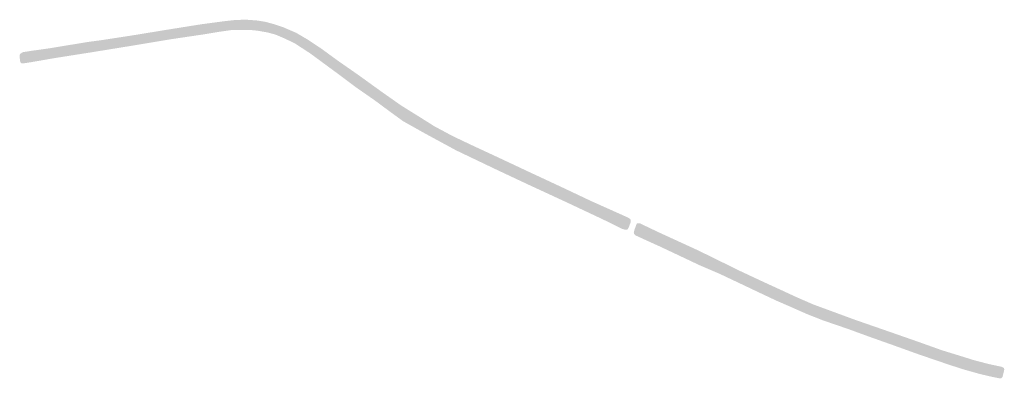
# Model space of a CAD drawing. Header units: metres. Extents: x 200208 to 204756, y 461621 to 464277.
# Tile 7 of 184: x 201835 to 202494, y 463282 to 463522. Entities that reach past the tile are written whole.
import ezdxf

# ---------------------------------------------------------------- set-up
doc = ezdxf.new("R2010")
doc.units = ezdxf.units.M
doc.layers.add('B-WE-OG-WATER_SLOOT-GA', color=7, linetype='Continuous', lineweight=18, true_color=0x70dbff, transparency=0.5)
doc.layers.add('B-WE-OG-WATER_SLOOT_TALUD-GA', color=7, linetype='Continuous', lineweight=18, true_color=0x9ee58b, transparency=0.5)

msp = doc.modelspace()

# ---------------------------------------------------------------- hatches: boundary and pattern name
at = {"layer": 'B-WE-OG-WATER_SLOOT-GA'}
h = msp.add_hatch(color=256, dxfattribs=at)
h.dxf.hatch_style = 1
edge = h.paths.add_edge_path()
edge.add_arc((201836.674950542, 463494.3163625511), 0.3710575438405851, 199.4182801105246, 287.2525012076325)
edge.add_line((201836.785, 463493.962), (201842.059, 463495.062))
edge.add_line((201842.059, 463495.062), (201849.282, 463496.313))
edge.add_line((201849.282, 463496.313), (201868.624, 463499.275))
edge.add_line((201868.624, 463499.275), (201908.352, 463505.658))
edge.add_line((201908.352, 463505.658), (201949.444, 463512.214))
edge.add_line((201949.444, 463512.214), (201970.832, 463515.483))
edge.add_arc((201983.5894804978, 463444.7303524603), 71.89360501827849, 77.87449934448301, 100.22123245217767, ccw=False)
edge.add_line((201998.691, 463515.02), (202001.775, 463514.284))
edge.add_arc((201983.7688850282, 463443.9938240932), 72.55983052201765, 56.890527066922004, 75.63161395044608, ccw=False)
edge.add_line((202023.404, 463504.772), (202039.737, 463493.226))
edge.add_line((202039.737, 463493.226), (202059.104, 463479.044))
edge.add_line((202059.104, 463479.044), (202077.456, 463465.941))
edge.add_line((202077.456, 463465.941), (202090.777, 463456.393))
edge.add_line((202090.777, 463456.393), (202103.728, 463448.54))
edge.add_line((202103.728, 463448.54), (202126.768, 463436.1))
edge.add_line((202126.768, 463436.1), (202150.778, 463424.988))
edge.add_line((202150.778, 463424.988), (202171.665, 463415.02))
edge.add_line((202171.665, 463415.02), (202194.248, 463404.759))
edge.add_line((202194.248, 463404.759), (202218.956, 463393.032))
edge.add_line((202218.956, 463393.032), (202240.333, 463382.946))
edge.add_arc((202240.5881614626, 463383.531961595), 0.6391074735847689, 246.4689140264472, 315.4993406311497)
edge.add_line((202241.044, 463383.084), (202241.22, 463383.447))
edge.add_arc((202241.4881796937, 463383.2982884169), 0.3066520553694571, 58.58869706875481, 150.9906605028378, ccw=False)
edge.add_line((202241.648, 463383.56), (202242.101, 463383.362))
edge.add_line((202242.101, 463383.362), (202243.008, 463385.369))
edge.add_line((202243.008, 463385.369), (202242.361, 463385.719))
edge.add_arc((202242.5768281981, 463385.9637043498), 0.3262851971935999, 161.1730777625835, 228.5878430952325, ccw=False)
edge.add_line((202242.268, 463386.069), (202242.345, 463386.28))
edge.add_arc((202241.8255522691, 463386.3915827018), 0.5312971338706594, 347.876511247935, 415.0384045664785)
edge.add_line((202242.13, 463386.827), (202237.923, 463388.902))
edge.add_line((202237.923, 463388.902), (202218.804, 463397.672))
edge.add_line((202218.804, 463397.672), (202201.876, 463405.544))
edge.add_line((202201.876, 463405.544), (202187.557, 463412.047))
edge.add_line((202187.557, 463412.047), (202173.732, 463418.366))
edge.add_line((202173.732, 463418.366), (202159.083, 463425.47))
edge.add_line((202159.083, 463425.47), (202143.037, 463433.243))
edge.add_line((202143.037, 463433.243), (202128.553, 463439.846))
edge.add_line((202128.553, 463439.846), (202113.966, 463447.282))
edge.add_line((202113.966, 463447.282), (202101.469, 463454.677))
edge.add_line((202101.469, 463454.677), (202086.209, 463464.635))
edge.add_line((202086.209, 463464.635), (202068.714, 463477.182))
edge.add_line((202068.714, 463477.182), (202052.564, 463488.742))
edge.add_line((202052.564, 463488.742), (202036.867, 463500.086))
edge.add_line((202036.867, 463500.086), (202021.933, 463509.94))
edge.add_arc((201983.1783771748, 463443.9777660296), 76.50449072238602, 59.56459524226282, 79.51158732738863)
edge.add_arc((201984.8471879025, 463447.5448173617), 72.70001660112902, 80.29309874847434, 95.6791228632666)
edge.add_line((201977.653, 463519.888), (201964.164, 463518.173))
edge.add_line((201964.164, 463518.173), (201949.059, 463515.722))
edge.add_line((201949.059, 463515.722), (201912.403, 463509.854))
edge.add_line((201912.403, 463509.854), (201888.177, 463506.081))
edge.add_line((201888.177, 463506.081), (201864.598, 463502.411))
edge.add_line((201864.598, 463502.411), (201841.069, 463498.762))
edge.add_line((201841.069, 463498.762), (201836.265, 463497.706))
edge.add_arc((201836.304152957, 463497.3535430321), 0.3546249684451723, 96.33875805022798, 193.9586230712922)
edge.add_line((201835.96, 463497.268), (201836.009, 463496.801))
edge.add_line((201836.009, 463496.801), (201835.053, 463496.627))
edge.add_line((201835.053, 463496.627), (201835.253, 463494.928))
edge.add_line((201835.253, 463494.928), (201836.214, 463495.043))
edge.add_line((201836.214, 463495.043), (201836.325, 463494.193))
h = msp.add_hatch(color=256, dxfattribs=at)
h.dxf.hatch_style = 1
edge = h.paths.add_edge_path()
edge.add_arc((202491.3252611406, 463283.1418374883), 0.3609544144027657, 247.6494193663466, 322.0781638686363)
edge.add_line((202491.61, 463282.92), (202491.843, 463283.877))
edge.add_arc((202492.1575043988, 463283.869068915), 0.3146043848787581, 64.48891745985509, 178.5554370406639, ccw=False)
edge.add_line((202492.293, 463284.153), (202492.856, 463284.088))
edge.add_line((202492.856, 463284.088), (202493.271, 463285.981))
edge.add_line((202493.271, 463285.981), (202492.504, 463286.145))
edge.add_arc((202492.5001998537, 463286.3589433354), 0.2139770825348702, 157.1601399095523, 271.0176033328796, ccw=False)
edge.add_line((202492.303, 463286.442), (202492.326, 463286.731))
edge.add_arc((202491.7194403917, 463286.658843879), 0.6108363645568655, 6.784004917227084, 80.90466329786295)
edge.add_line((202491.816, 463287.262), (202478.584, 463290.606))
edge.add_line((202478.584, 463290.606), (202463.262, 463295.145))
edge.add_line((202463.262, 463295.145), (202449.508, 463299.627))
edge.add_line((202449.508, 463299.627), (202440.287, 463302.603))
edge.add_line((202440.287, 463302.603), (202425.77, 463308.045))
edge.add_line((202425.77, 463308.045), (202410.314, 463313.462))
edge.add_line((202410.314, 463313.462), (202391.375, 463319.778))
edge.add_line((202391.375, 463319.778), (202377.893, 463324.714))
edge.add_line((202377.893, 463324.714), (202361.501, 463330.821))
edge.add_line((202361.501, 463330.821), (202351.424, 463335.521))
edge.add_line((202351.424, 463335.521), (202338.258, 463341.526))
edge.add_line((202338.258, 463341.526), (202322.25, 463349.051))
edge.add_line((202322.25, 463349.051), (202304.014, 463357.627))
edge.add_line((202304.014, 463357.627), (202285.869, 463365.944))
edge.add_line((202285.869, 463365.944), (202268.999, 463373.911))
edge.add_line((202268.999, 463373.911), (202257.708, 463379.358))
edge.add_line((202257.708, 463379.358), (202255.115, 463380.981))
edge.add_line((202255.115, 463380.981), (202250.559, 463383.237))
edge.add_arc((202250.2955481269, 463381.5798685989), 1.677942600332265, 80.96667719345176, 115.9994873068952)
edge.add_line((202249.56, 463383.088), (202249.062, 463382.724))
edge.add_line((202249.062, 463382.724), (202248.213, 463382.795))
edge.add_line((202248.213, 463382.795), (202247.556, 463380.717))
edge.add_line((202247.556, 463380.717), (202248.01, 463380.505))
edge.add_line((202248.01, 463380.505), (202247.826, 463379.959))
edge.add_arc((202249.0839037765, 463380.0025794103), 1.258658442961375, 181.9841883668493, 241.6385282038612)
edge.add_line((202248.486, 463378.895), (202252.014, 463377.001))
edge.add_line((202252.014, 463377.001), (202262.244, 463372.737))
edge.add_line((202262.244, 463372.737), (202271.805, 463368.039))
edge.add_line((202271.805, 463368.039), (202284.2, 463361.941))
edge.add_line((202284.2, 463361.941), (202296.356, 463356.518))
edge.add_line((202296.356, 463356.518), (202308.839, 463350.728))
edge.add_line((202308.839, 463350.728), (202321.761, 463344.974))
edge.add_line((202321.761, 463344.974), (202337.455, 463337.612))
edge.add_line((202337.455, 463337.612), (202351.027, 463331.371))
edge.add_line((202351.027, 463331.371), (202358.146, 463327.949))
edge.add_line((202358.146, 463327.949), (202361.587, 463326.184))
edge.add_line((202361.587, 463326.184), (202364.217, 463325.153))
edge.add_line((202364.217, 463325.153), (202374.046, 463321.908))
edge.add_line((202374.046, 463321.908), (202379.581, 463319.87))
edge.add_line((202379.581, 463319.87), (202390.453, 463316.035))
edge.add_line((202390.453, 463316.035), (202402.796, 463311.679))
edge.add_line((202402.796, 463311.679), (202415.64, 463306.972))
edge.add_line((202415.64, 463306.972), (202427.687, 463302.523))
edge.add_line((202427.687, 463302.523), (202440.712, 463298.207))
edge.add_line((202440.712, 463298.207), (202453.919, 463293.521))
edge.add_line((202453.919, 463293.521), (202474.423, 463287.098))
edge.add_line((202474.423, 463287.098), (202491.188, 463282.808))
at = {"layer": 'B-WE-OG-WATER_SLOOT_TALUD-GA'}
h = msp.add_hatch(color=256, dxfattribs=at)
h.dxf.hatch_style = 1
edge = h.paths.add_edge_path(flags=0)
edge.add_arc((201836.674950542, 463494.3163625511), 0.3710575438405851, 199.4182801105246, 287.2525012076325)
edge.add_line((201836.785, 463493.962), (201842.059, 463495.062))
edge.add_line((201842.059, 463495.062), (201849.282, 463496.313))
edge.add_line((201849.282, 463496.313), (201868.624, 463499.275))
edge.add_line((201868.624, 463499.275), (201908.352, 463505.658))
edge.add_line((201908.352, 463505.658), (201949.444, 463512.214))
edge.add_line((201949.444, 463512.214), (201970.832, 463515.483))
edge.add_arc((201983.5894804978, 463444.7303524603), 71.89360501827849, 77.87449934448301, 100.22123245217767, ccw=False)
edge.add_line((201998.691, 463515.02), (202001.775, 463514.284))
edge.add_arc((201983.7688850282, 463443.9938240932), 72.55983052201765, 56.890527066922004, 75.63161395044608, ccw=False)
edge.add_line((202023.404, 463504.772), (202039.737, 463493.226))
edge.add_line((202039.737, 463493.226), (202059.104, 463479.044))
edge.add_line((202059.104, 463479.044), (202077.456, 463465.941))
edge.add_line((202077.456, 463465.941), (202090.777, 463456.393))
edge.add_line((202090.777, 463456.393), (202103.728, 463448.54))
edge.add_line((202103.728, 463448.54), (202126.768, 463436.1))
edge.add_line((202126.768, 463436.1), (202150.778, 463424.988))
edge.add_line((202150.778, 463424.988), (202171.665, 463415.02))
edge.add_line((202171.665, 463415.02), (202194.248, 463404.759))
edge.add_line((202194.248, 463404.759), (202218.956, 463393.032))
edge.add_line((202218.956, 463393.032), (202240.333, 463382.946))
edge.add_arc((202240.5881614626, 463383.531961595), 0.6391074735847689, 246.4689140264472, 315.4993406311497)
edge.add_line((202241.044, 463383.084), (202241.22, 463383.447))
edge.add_arc((202241.4881796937, 463383.2982884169), 0.3066520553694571, 58.58869706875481, 150.9906605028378, ccw=False)
edge.add_line((202241.648, 463383.56), (202242.101, 463383.362))
edge.add_line((202242.101, 463383.362), (202243.008, 463385.369))
edge.add_line((202243.008, 463385.369), (202242.361, 463385.719))
edge.add_arc((202242.5768281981, 463385.9637043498), 0.3262851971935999, 161.1730777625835, 228.5878430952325, ccw=False)
edge.add_line((202242.268, 463386.069), (202242.345, 463386.28))
edge.add_arc((202241.8255522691, 463386.3915827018), 0.5312971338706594, 347.876511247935, 415.0384045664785)
edge.add_line((202242.13, 463386.827), (202237.923, 463388.902))
edge.add_line((202237.923, 463388.902), (202218.804, 463397.672))
edge.add_line((202218.804, 463397.672), (202201.876, 463405.544))
edge.add_line((202201.876, 463405.544), (202187.557, 463412.047))
edge.add_line((202187.557, 463412.047), (202173.732, 463418.366))
edge.add_line((202173.732, 463418.366), (202159.083, 463425.47))
edge.add_line((202159.083, 463425.47), (202143.037, 463433.243))
edge.add_line((202143.037, 463433.243), (202128.553, 463439.846))
edge.add_line((202128.553, 463439.846), (202113.966, 463447.282))
edge.add_line((202113.966, 463447.282), (202101.469, 463454.677))
edge.add_line((202101.469, 463454.677), (202086.209, 463464.635))
edge.add_line((202086.209, 463464.635), (202068.714, 463477.182))
edge.add_line((202068.714, 463477.182), (202052.564, 463488.742))
edge.add_line((202052.564, 463488.742), (202036.867, 463500.086))
edge.add_line((202036.867, 463500.086), (202021.933, 463509.94))
edge.add_arc((201983.1783771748, 463443.9777660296), 76.50449072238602, 59.56459524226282, 79.51158732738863)
edge.add_arc((201984.8471879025, 463447.5448173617), 72.70001660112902, 80.29309874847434, 95.6791228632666)
edge.add_line((201977.653, 463519.888), (201964.164, 463518.173))
edge.add_line((201964.164, 463518.173), (201949.059, 463515.722))
edge.add_line((201949.059, 463515.722), (201912.403, 463509.854))
edge.add_line((201912.403, 463509.854), (201888.177, 463506.081))
edge.add_line((201888.177, 463506.081), (201864.598, 463502.411))
edge.add_line((201864.598, 463502.411), (201841.069, 463498.762))
edge.add_line((201841.069, 463498.762), (201836.265, 463497.706))
edge.add_arc((201836.304152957, 463497.3535430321), 0.3546249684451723, 96.33875805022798, 193.9586230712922)
edge.add_line((201835.96, 463497.268), (201836.009, 463496.801))
edge.add_line((201836.009, 463496.801), (201835.053, 463496.627))
edge.add_line((201835.053, 463496.627), (201835.253, 463494.928))
edge.add_line((201835.253, 463494.928), (201836.214, 463495.043))
edge.add_line((201836.214, 463495.043), (201836.325, 463494.193))
edge = h.paths.add_edge_path(flags=16)
edge.add_arc((201836.304152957, 463497.3535430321), 0.354624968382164, 96.33875805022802, 193.9586230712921, ccw=False)
edge.add_line((201836.265, 463497.706), (201841.069, 463498.762))
edge.add_line((201841.069, 463498.762), (201864.598, 463502.411))
edge.add_line((201864.598, 463502.411), (201888.177, 463506.081))
edge.add_line((201888.177, 463506.081), (201912.403, 463509.854))
edge.add_line((201912.403, 463509.854), (201949.059, 463515.722))
edge.add_line((201949.059, 463515.722), (201964.164, 463518.173))
edge.add_line((201964.164, 463518.173), (201977.653, 463519.888))
edge.add_arc((201984.8471879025, 463447.5448173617), 72.70001660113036, 80.29309874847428, 95.67912286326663, ccw=False)
edge.add_arc((201983.1783771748, 463443.9777660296), 76.50449072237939, 59.56459524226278, 79.51158732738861, ccw=False)
edge.add_line((202021.933, 463509.94), (202036.867, 463500.086))
edge.add_line((202036.867, 463500.086), (202052.564, 463488.742))
edge.add_line((202052.564, 463488.742), (202068.714, 463477.182))
edge.add_line((202068.714, 463477.182), (202086.209, 463464.635))
edge.add_line((202086.209, 463464.635), (202101.469, 463454.677))
edge.add_line((202101.469, 463454.677), (202113.966, 463447.282))
edge.add_line((202113.966, 463447.282), (202128.553, 463439.846))
edge.add_line((202128.553, 463439.846), (202143.037, 463433.243))
edge.add_line((202143.037, 463433.243), (202159.083, 463425.47))
edge.add_line((202159.083, 463425.47), (202173.732, 463418.366))
edge.add_line((202173.732, 463418.366), (202187.557, 463412.047))
edge.add_line((202187.557, 463412.047), (202201.876, 463405.544))
edge.add_line((202201.876, 463405.544), (202218.804, 463397.672))
edge.add_line((202218.804, 463397.672), (202237.923, 463388.902))
edge.add_line((202237.923, 463388.902), (202242.13, 463386.827))
edge.add_arc((202241.8255522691, 463386.3915827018), 0.5312971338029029, -12.123488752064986, 55.03840456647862, ccw=False)
edge.add_line((202242.345, 463386.28), (202242.268, 463386.069))
edge.add_arc((202242.5768281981, 463385.9637043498), 0.3262851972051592, 161.1730777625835, 228.5878430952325)
edge.add_line((202242.361, 463385.719), (202243.008, 463385.369))
edge.add_line((202243.008, 463385.369), (202242.101, 463383.362))
edge.add_line((202242.101, 463383.362), (202241.648, 463383.56))
edge.add_arc((202241.4881796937, 463383.2982884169), 0.3066520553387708, 58.58869706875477, 150.9906605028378)
edge.add_line((202241.22, 463383.447), (202241.044, 463383.084))
edge.add_arc((202240.5881614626, 463383.531961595), 0.6391074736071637, 246.46891402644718, 315.4993406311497, ccw=False)
edge.add_line((202240.333, 463382.946), (202218.956, 463393.032))
edge.add_line((202218.956, 463393.032), (202194.248, 463404.759))
edge.add_line((202194.248, 463404.759), (202171.665, 463415.02))
edge.add_line((202171.665, 463415.02), (202150.778, 463424.988))
edge.add_line((202150.778, 463424.988), (202126.768, 463436.1))
edge.add_line((202126.768, 463436.1), (202103.728, 463448.54))
edge.add_line((202103.728, 463448.54), (202090.777, 463456.393))
edge.add_line((202090.777, 463456.393), (202077.456, 463465.941))
edge.add_line((202077.456, 463465.941), (202059.104, 463479.044))
edge.add_line((202059.104, 463479.044), (202039.737, 463493.226))
edge.add_line((202039.737, 463493.226), (202023.404, 463504.772))
edge.add_arc((201983.7688850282, 463443.9938240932), 72.55983052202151, 56.89052706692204, 75.63161395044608)
edge.add_line((202001.775, 463514.284), (201998.691, 463515.02))
edge.add_arc((201983.5894804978, 463444.7303524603), 71.89360501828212, 77.87449934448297, 100.2212324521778)
edge.add_line((201970.832, 463515.483), (201949.444, 463512.214))
edge.add_line((201949.444, 463512.214), (201908.352, 463505.658))
edge.add_line((201908.352, 463505.658), (201868.624, 463499.275))
edge.add_line((201868.624, 463499.275), (201849.282, 463496.313))
edge.add_line((201849.282, 463496.313), (201842.059, 463495.062))
edge.add_line((201842.059, 463495.062), (201836.785, 463493.962))
edge.add_arc((201836.674950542, 463494.3163625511), 0.3710575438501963, 199.4182801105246, 287.25250120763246, ccw=False)
edge.add_line((201836.325, 463494.193), (201836.214, 463495.043))
edge.add_line((201836.214, 463495.043), (201835.253, 463494.928))
edge.add_line((201835.253, 463494.928), (201835.053, 463496.627))
edge.add_line((201835.053, 463496.627), (201836.009, 463496.801))
edge.add_line((201836.009, 463496.801), (201835.96, 463497.268))
h.paths.add_polyline_path([(202241.793, 463389.485), (202217.265, 463400.464), (202198.583, 463409.306), (202175.99, 463419.826), (202155.056, 463429.657), (202136.489, 463438.277), (202124.675, 463443.91), (202112.498, 463450.433), (202102.152, 463456.947), (202090.517, 463464.171), (202077.524, 463473.292), (202061.092, 463485.136), (202047.857, 463494.34), (202036.445, 463502.664), (202027.434, 463508.605), (202019.992, 463512.978), (202011.696, 463516.554), (202005.602, 463518.643), (202000, 463520.182), (201999.686, 463520.269), (201993.962, 463521.234), (201986.374, 463521.781), (201979.359, 463521.611), (201971.431, 463520.722), (201956.672, 463518.765), (201934.571, 463515.24), (201911.392, 463511.453), (201889.729, 463508.113), (201880.325, 463506.851), (201854.06, 463502.535), (201841.588, 463500.789), (201840.095, 463500.543), (201836.854, 463500.01), (201835.853, 463499.448), (201835.15, 463498.92), (201834.788, 463498.332), (201834.734, 463497.31), (201834.769, 463496.077), (201834.941, 463494.775), (201835.095, 463493.661), (201835.388, 463493.033), (201835.797, 463492.692), (201835.831, 463492.664), (201836.627, 463492.569), (201837.79, 463492.643), (201841.389, 463493.164), (201848.035, 463494.299), (201857.142, 463495.902), (201868.709, 463497.733), (201882.392, 463499.885), (201913.752, 463504.968), (201935.865, 463508.669), (201957.182, 463511.83), (201969.623, 463513.866), (201976.552, 463514.836), (201982.223, 463514.993), (201988.55, 463514.994), (201994.311, 463514.382), (202000, 463513.371), (202000.877, 463513.216), (202006.118, 463511.793), (202012.129, 463509.25), (202019.037, 463505.936), (202029.316, 463499.238), (202046.799, 463486.38), (202060.198, 463476.365), (202072.313, 463467.964), (202082.667, 463460.293), (202083.623, 463459.585), (202091.552, 463453.839), (202092.912, 463453.076), (202106.314, 463445.554), (202127.039, 463434.315), (202153.739, 463421.555), (202176.051, 463411.071), (202200.503, 463399.781), (202225.424, 463388.062), (202238.2, 463381.751), (202240.551, 463381.091), (202241.73, 463381.201), (202242.559, 463382.234), (202244.099, 463386.365), (202244.135, 463387.632), (202243.522, 463388.473), (202242.176, 463389.313)])
h = msp.add_hatch(color=256, dxfattribs=at)
h.dxf.hatch_style = 1
edge = h.paths.add_edge_path(flags=0)
edge.add_arc((202491.3252611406, 463283.1418374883), 0.3609544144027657, 247.6494193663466, 322.0781638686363)
edge.add_line((202491.61, 463282.92), (202491.843, 463283.877))
edge.add_arc((202492.1575043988, 463283.869068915), 0.3146043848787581, 64.48891745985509, 178.5554370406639, ccw=False)
edge.add_line((202492.293, 463284.153), (202492.856, 463284.088))
edge.add_line((202492.856, 463284.088), (202493.271, 463285.981))
edge.add_line((202493.271, 463285.981), (202492.504, 463286.145))
edge.add_arc((202492.5001998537, 463286.3589433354), 0.2139770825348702, 157.1601399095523, 271.0176033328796, ccw=False)
edge.add_line((202492.303, 463286.442), (202492.326, 463286.731))
edge.add_arc((202491.7194403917, 463286.658843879), 0.6108363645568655, 6.784004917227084, 80.90466329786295)
edge.add_line((202491.816, 463287.262), (202478.584, 463290.606))
edge.add_line((202478.584, 463290.606), (202463.262, 463295.145))
edge.add_line((202463.262, 463295.145), (202449.508, 463299.627))
edge.add_line((202449.508, 463299.627), (202440.287, 463302.603))
edge.add_line((202440.287, 463302.603), (202425.77, 463308.045))
edge.add_line((202425.77, 463308.045), (202410.314, 463313.462))
edge.add_line((202410.314, 463313.462), (202391.375, 463319.778))
edge.add_line((202391.375, 463319.778), (202377.893, 463324.714))
edge.add_line((202377.893, 463324.714), (202361.501, 463330.821))
edge.add_line((202361.501, 463330.821), (202351.424, 463335.521))
edge.add_line((202351.424, 463335.521), (202338.258, 463341.526))
edge.add_line((202338.258, 463341.526), (202322.25, 463349.051))
edge.add_line((202322.25, 463349.051), (202304.014, 463357.627))
edge.add_line((202304.014, 463357.627), (202285.869, 463365.944))
edge.add_line((202285.869, 463365.944), (202268.999, 463373.911))
edge.add_line((202268.999, 463373.911), (202257.708, 463379.358))
edge.add_line((202257.708, 463379.358), (202255.115, 463380.981))
edge.add_line((202255.115, 463380.981), (202250.559, 463383.237))
edge.add_arc((202250.2955481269, 463381.5798685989), 1.677942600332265, 80.96667719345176, 115.9994873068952)
edge.add_line((202249.56, 463383.088), (202249.062, 463382.724))
edge.add_line((202249.062, 463382.724), (202248.213, 463382.795))
edge.add_line((202248.213, 463382.795), (202247.556, 463380.717))
edge.add_line((202247.556, 463380.717), (202248.01, 463380.505))
edge.add_line((202248.01, 463380.505), (202247.826, 463379.959))
edge.add_arc((202249.0839037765, 463380.0025794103), 1.258658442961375, 181.9841883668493, 241.6385282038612)
edge.add_line((202248.486, 463378.895), (202252.014, 463377.001))
edge.add_line((202252.014, 463377.001), (202262.244, 463372.737))
edge.add_line((202262.244, 463372.737), (202271.805, 463368.039))
edge.add_line((202271.805, 463368.039), (202284.2, 463361.941))
edge.add_line((202284.2, 463361.941), (202296.356, 463356.518))
edge.add_line((202296.356, 463356.518), (202308.839, 463350.728))
edge.add_line((202308.839, 463350.728), (202321.761, 463344.974))
edge.add_line((202321.761, 463344.974), (202337.455, 463337.612))
edge.add_line((202337.455, 463337.612), (202351.027, 463331.371))
edge.add_line((202351.027, 463331.371), (202358.146, 463327.949))
edge.add_line((202358.146, 463327.949), (202361.587, 463326.184))
edge.add_line((202361.587, 463326.184), (202364.217, 463325.153))
edge.add_line((202364.217, 463325.153), (202374.046, 463321.908))
edge.add_line((202374.046, 463321.908), (202379.581, 463319.87))
edge.add_line((202379.581, 463319.87), (202390.453, 463316.035))
edge.add_line((202390.453, 463316.035), (202402.796, 463311.679))
edge.add_line((202402.796, 463311.679), (202415.64, 463306.972))
edge.add_line((202415.64, 463306.972), (202427.687, 463302.523))
edge.add_line((202427.687, 463302.523), (202440.712, 463298.207))
edge.add_line((202440.712, 463298.207), (202453.919, 463293.521))
edge.add_line((202453.919, 463293.521), (202474.423, 463287.098))
edge.add_line((202474.423, 463287.098), (202491.188, 463282.808))
edge = h.paths.add_edge_path(flags=16)
edge.add_arc((202249.0839037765, 463380.0025794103), 1.258658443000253, 181.9841883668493, 241.63852820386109, ccw=False)
edge.add_line((202247.826, 463379.959), (202248.01, 463380.505))
edge.add_line((202248.01, 463380.505), (202247.556, 463380.717))
edge.add_line((202247.556, 463380.717), (202248.213, 463382.795))
edge.add_line((202248.213, 463382.795), (202249.062, 463382.724))
edge.add_line((202249.062, 463382.724), (202249.56, 463383.088))
edge.add_arc((202250.2955481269, 463381.5798685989), 1.677942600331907, 80.9666771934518, 115.99948730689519, ccw=False)
edge.add_line((202250.559, 463383.237), (202255.115, 463380.981))
edge.add_line((202255.115, 463380.981), (202257.708, 463379.358))
edge.add_line((202257.708, 463379.358), (202268.999, 463373.911))
edge.add_line((202268.999, 463373.911), (202285.869, 463365.944))
edge.add_line((202285.869, 463365.944), (202304.014, 463357.627))
edge.add_line((202304.014, 463357.627), (202322.25, 463349.051))
edge.add_line((202322.25, 463349.051), (202338.258, 463341.526))
edge.add_line((202338.258, 463341.526), (202351.424, 463335.521))
edge.add_line((202351.424, 463335.521), (202361.501, 463330.821))
edge.add_line((202361.501, 463330.821), (202377.893, 463324.714))
edge.add_line((202377.893, 463324.714), (202391.375, 463319.778))
edge.add_line((202391.375, 463319.778), (202410.314, 463313.462))
edge.add_line((202410.314, 463313.462), (202425.77, 463308.045))
edge.add_line((202425.77, 463308.045), (202440.287, 463302.603))
edge.add_line((202440.287, 463302.603), (202449.508, 463299.627))
edge.add_line((202449.508, 463299.627), (202463.262, 463295.145))
edge.add_line((202463.262, 463295.145), (202478.584, 463290.606))
edge.add_line((202478.584, 463290.606), (202491.816, 463287.262))
edge.add_arc((202491.7194403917, 463286.658843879), 0.610836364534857, 6.78400491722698, 80.90466329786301, ccw=False)
edge.add_line((202492.326, 463286.731), (202492.303, 463286.442))
edge.add_arc((202492.5001998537, 463286.3589433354), 0.2139770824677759, 157.1601399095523, 271.0176033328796)
edge.add_line((202492.504, 463286.145), (202493.271, 463285.981))
edge.add_line((202493.271, 463285.981), (202492.856, 463284.088))
edge.add_line((202492.856, 463284.088), (202492.293, 463284.153))
edge.add_arc((202492.1575043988, 463283.869068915), 0.3146043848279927, 64.48891745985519, 178.5554370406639)
edge.add_line((202491.843, 463283.877), (202491.61, 463282.92))
edge.add_arc((202491.3252611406, 463283.1418374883), 0.3609544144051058, 247.6494193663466, 322.07816386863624, ccw=False)
edge.add_line((202491.188, 463282.808), (202474.423, 463287.098))
edge.add_line((202474.423, 463287.098), (202453.919, 463293.521))
edge.add_line((202453.919, 463293.521), (202440.712, 463298.207))
edge.add_line((202440.712, 463298.207), (202427.687, 463302.523))
edge.add_line((202427.687, 463302.523), (202415.64, 463306.972))
edge.add_line((202415.64, 463306.972), (202402.796, 463311.679))
edge.add_line((202402.796, 463311.679), (202390.453, 463316.035))
edge.add_line((202390.453, 463316.035), (202379.581, 463319.87))
edge.add_line((202379.581, 463319.87), (202374.046, 463321.908))
edge.add_line((202374.046, 463321.908), (202364.217, 463325.153))
edge.add_line((202364.217, 463325.153), (202361.587, 463326.184))
edge.add_line((202361.587, 463326.184), (202358.146, 463327.949))
edge.add_line((202358.146, 463327.949), (202351.027, 463331.371))
edge.add_line((202351.027, 463331.371), (202337.455, 463337.612))
edge.add_line((202337.455, 463337.612), (202321.761, 463344.974))
edge.add_line((202321.761, 463344.974), (202308.839, 463350.728))
edge.add_line((202308.839, 463350.728), (202296.356, 463356.518))
edge.add_line((202296.356, 463356.518), (202284.2, 463361.941))
edge.add_line((202284.2, 463361.941), (202271.805, 463368.039))
edge.add_line((202271.805, 463368.039), (202262.244, 463372.737))
edge.add_line((202262.244, 463372.737), (202252.014, 463377.001))
edge.add_line((202252.014, 463377.001), (202248.486, 463378.895))
h.paths.add_polyline_path([(202247.494, 463377.237), (202255.608, 463373.516), (202263.2, 463370.093), (202275.456, 463364.32), (202290.132, 463357.39), (202303.244, 463351.778), (202318.544, 463344.557), (202329.645, 463339.279), (202341.547, 463333.685), (202352.316, 463328.996), (202361.991, 463324.709), (202372.949, 463320.388), (202389.386, 463314.775), (202404.644, 463309.205), (202420.595, 463303.557), (202436.71, 463297.748), (202457.624, 463290.615), (202466.662, 463287.7), (202478.141, 463284.469), (202486.741, 463282.465), (202489.636, 463281.918), (202491.028, 463281.655), (202492.249, 463281.636), (202493.141, 463282.482), (202494.327, 463287.52), (202493.981, 463288.6), (202492.616, 463289.324), (202491.255, 463289.614), (202483.968, 463291.168), (202473.793, 463293.827), (202466.746, 463296.051), (202452.269, 463300.503), (202436.853, 463306.02), (202411.293, 463314.932), (202394.599, 463320.711), (202376.58, 463327.337), (202366.465, 463331.046), (202355.373, 463335.871), (202355.25, 463335.924), (202344.473, 463340.919), (202332.365, 463346.468), (202317.678, 463353.34), (202289.05, 463367.38), (202263.066, 463379.28), (202250.105, 463385.457), (202248.991, 463385.524), (202248.074, 463385.22), (202246.592, 463381.122), (202246.101, 463379.311), (202246.29, 463378.249)], flags=17)

doc.saveas('drawing.dxf')
